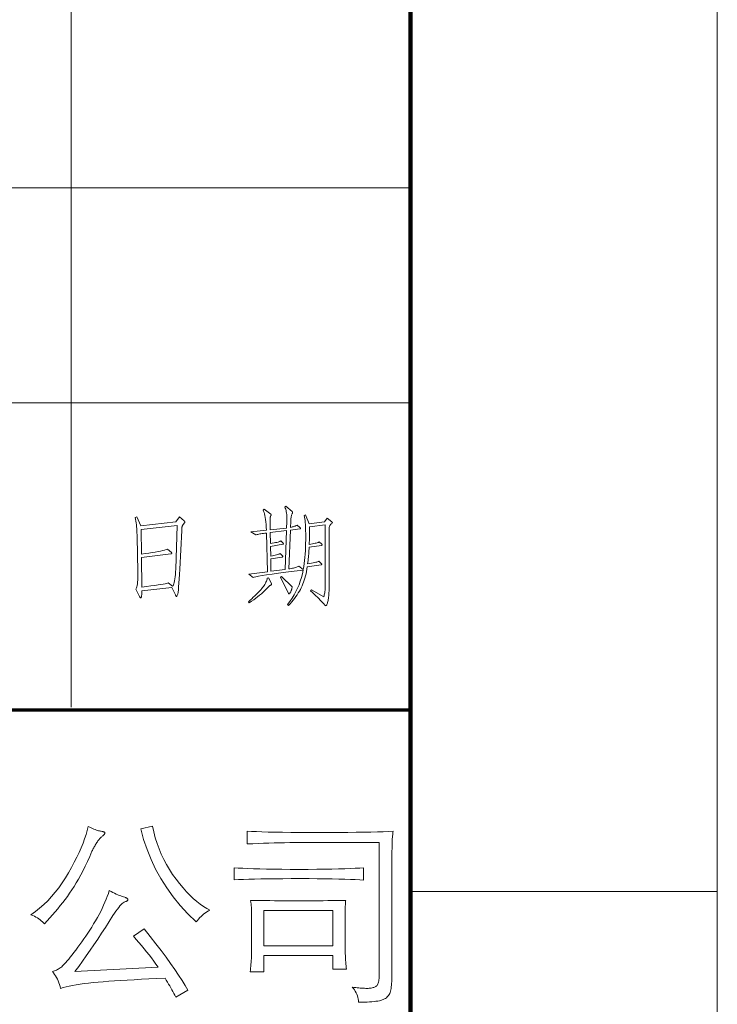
# Model space of a CAD drawing. Extents: x 0 to 1189, y 0 to 841.
# Tile 131 of 135: x 1156 to 1179, y 66 to 98. Entities that reach past the tile are written whole.
import ezdxf

# ---------------------------------------------------------------- set-up
doc = ezdxf.new("R2010")
doc.units = 0

msp = doc.modelspace()

# ---------------------------------------------------------------- linework, layer by layer
at = {"color": 7, "lineweight": 13}
for p, q in [((1179, 10), (1179, 831)), ((1157.953, 821.087), (1157.953, 76.087)), ((1169, 93), (989, 93)), ((1169, 86), (989, 86))]:
    msp.add_line(p, q, dxfattribs=at)
at = {"color": 7, "lineweight": 100}
msp.add_line((1169, 20), (1169, 821), dxfattribs=at)
at = {"color": 5, "lineweight": 70}
msp.add_line((989, 76), (1169, 76), dxfattribs=at)
at = {"color": 7, "lineweight": 13, "ltscale": 0.25}
msp.add_line((1169, 70.083), (1179, 70.083), dxfattribs=at)
at = {"color": 7, "lineweight": 13}
for points in [[(1166.285, 82.242), (1166.441, 82.121), (1166.445, 82.118), (1166.448, 82.115), (1166.45, 82.113), (1166.452, 82.11), (1166.454, 82.108), (1166.456, 82.106), (1166.457, 82.104), (1166.458, 82.102), (1166.458, 82.1), (1166.459, 82.098), (1166.458, 82.096), (1166.458, 82.094), (1166.457, 82.093), (1166.456, 82.091), (1166.455, 82.089), (1166.454, 82.087), (1166.452, 82.085), (1166.45, 82.083), (1166.447, 82.081), (1166.445, 82.079), (1166.428, 82.064), (1166.412, 82.049), (1166.399, 82.034), (1166.387, 82.019), (1166.377, 82.003), (1166.369, 81.988), (1166.363, 81.972), (1166.358, 81.956), (1166.355, 81.939), (1166.355, 81.923), (1166.355, 80.056), (1166.354, 79.991), (1166.353, 79.93), (1166.351, 79.872), (1166.349, 79.817), (1166.345, 79.765), (1166.342, 79.717), (1166.337, 79.673), (1166.331, 79.631), (1166.325, 79.593), (1166.318, 79.559), (1166.311, 79.527), (1166.304, 79.499), (1166.296, 79.475), (1166.289, 79.453), (1166.281, 79.435), (1166.274, 79.42), (1166.266, 79.409), (1166.259, 79.4), (1166.251, 79.395), (1166.244, 79.394), (1166.241, 79.394), (1166.238, 79.395), (1166.235, 79.395), (1166.233, 79.397), (1166.23, 79.398), (1166.227, 79.4), (1166.224, 79.402), (1166.221, 79.405), (1166.219, 79.408), (1166.216, 79.411), (1166.182, 79.45), (1166.145, 79.491), (1166.105, 79.533), (1166.063, 79.577), (1166.018, 79.623), (1165.97, 79.67), (1165.92, 79.719), (1165.866, 79.77), (1165.81, 79.822), (1165.751, 79.876), (1165.779, 79.911), (1166.181, 79.685), (1166.19, 79.712), (1166.197, 79.743), (1166.204, 79.776), (1166.21, 79.812), (1166.215, 79.852), (1166.219, 79.894), (1166.222, 79.94), (1166.224, 79.988), (1166.226, 80.04), (1166.226, 80.095), (1166.226, 82.023), (1165.716, 81.961), (1165.717, 81.909), (1165.717, 81.856), (1165.717, 81.802), (1165.716, 81.746), (1165.715, 81.689), (1165.714, 81.632), (1165.713, 81.573), (1165.711, 81.512), (1165.708, 81.451), (1165.706, 81.389), (1165.762, 81.398), (1165.813, 81.407), (1165.859, 81.416), (1165.9, 81.425), (1165.935, 81.434), (1165.965, 81.442), (1165.99, 81.45), (1166.009, 81.457), (1166.023, 81.465), (1166.032, 81.472), (1166.112, 81.399), (1166.115, 81.396), (1166.118, 81.392), (1166.121, 81.389), (1166.123, 81.386), (1166.125, 81.383), (1166.126, 81.381), (1166.128, 81.378), (1166.128, 81.376), (1166.129, 81.373), (1166.129, 81.371), (1166.129, 81.369), (1166.128, 81.367), (1166.127, 81.366), (1166.125, 81.364), (1166.123, 81.363), (1166.12, 81.361), (1166.117, 81.36), (1166.114, 81.359), (1166.109, 81.358), (1166.105, 81.357), (1165.702, 81.295), (1165.699, 81.24), (1165.696, 81.186), (1165.692, 81.131), (1165.688, 81.077), (1165.683, 81.023), (1165.678, 80.97), (1165.673, 80.916), (1165.667, 80.863), (1165.661, 80.81), (1165.654, 80.757), (1165.719, 80.768), (1165.777, 80.778), (1165.829, 80.788), (1165.875, 80.797), (1165.915, 80.806), (1165.948, 80.814), (1165.975, 80.821), (1165.996, 80.828), (1166.01, 80.835), (1166.018, 80.84), (1166.101, 80.761), (1166.105, 80.758), (1166.108, 80.755), (1166.11, 80.753), (1166.112, 80.75), (1166.114, 80.748), (1166.116, 80.746), (1166.117, 80.744), (1166.118, 80.742), (1166.119, 80.74), (1166.119, 80.738), (1166.118, 80.736), (1166.118, 80.735), (1166.117, 80.733), (1166.115, 80.732), (1166.113, 80.731), (1166.11, 80.73), (1166.107, 80.728), (1166.103, 80.728), (1166.099, 80.727), (1166.094, 80.726), (1165.643, 80.663), (1165.631, 80.585), (1165.617, 80.51), (1165.601, 80.436), (1165.583, 80.364), (1165.565, 80.295), (1165.544, 80.228), (1165.522, 80.163), (1165.498, 80.1), (1165.473, 80.039), (1165.446, 79.98), (1165.417, 79.922), (1165.385, 79.865), (1165.35, 79.807), (1165.313, 79.749), (1165.273, 79.691), (1165.23, 79.633), (1165.185, 79.575), (1165.137, 79.517), (1165.086, 79.459), (1165.033, 79.401), (1164.998, 79.435), (1165.074, 79.535), (1165.145, 79.638), (1165.21, 79.743), (1165.27, 79.851), (1165.323, 79.961), (1165.372, 80.074), (1165.414, 80.19), (1165.451, 80.308), (1165.482, 80.429), (1165.508, 80.552), (1165.21, 80.516), (1164.941, 80.482), (1164.703, 80.451), (1164.495, 80.423), (1164.317, 80.397), (1164.17, 80.375), (1164.052, 80.355), (1163.965, 80.338), (1163.908, 80.324), (1163.881, 80.313), (1163.742, 80.424), (1164.346, 80.5), (1164.311, 81.76), (1164.262, 81.753), (1164.215, 81.747), (1164.172, 81.741), (1164.132, 81.735), (1164.095, 81.729), (1164.062, 81.722), (1164.032, 81.716), (1164.005, 81.71), (1163.981, 81.704), (1163.961, 81.697), (1163.801, 81.801), (1164.311, 81.853), (1164.307, 81.95), (1164.301, 82.039), (1164.294, 82.122), (1164.285, 82.198), (1164.275, 82.266), (1164.263, 82.328), (1164.25, 82.383), (1164.235, 82.431), (1164.218, 82.472), (1164.2, 82.506), (1164.232, 82.537), (1164.45, 82.374), (1164.453, 82.371), (1164.456, 82.368), (1164.459, 82.366), (1164.461, 82.363), (1164.463, 82.36), (1164.465, 82.358), (1164.466, 82.355), (1164.467, 82.353), (1164.467, 82.35), (1164.467, 82.348), (1164.467, 82.345), (1164.467, 82.343), (1164.466, 82.34), (1164.464, 82.337), (1164.463, 82.333), (1164.461, 82.33), (1164.458, 82.326), (1164.455, 82.323), (1164.452, 82.319), (1164.448, 82.315), (1164.445, 82.31), (1164.442, 82.302), (1164.439, 82.292), (1164.436, 82.281), (1164.434, 82.267), (1164.432, 82.25), (1164.431, 82.232), (1164.43, 82.212), (1164.429, 82.189), (1164.429, 82.164), (1164.429, 82.137), (1164.429, 82.11), (1164.43, 82.083), (1164.43, 82.054), (1164.43, 82.025), (1164.431, 81.995), (1164.431, 81.964), (1164.432, 81.932), (1164.432, 81.9), (1164.433, 81.867), (1164.967, 81.923), (1164.974, 82.127), (1164.976, 82.191), (1164.976, 82.251), (1164.974, 82.307), (1164.971, 82.361), (1164.965, 82.41), (1164.958, 82.456), (1164.949, 82.499), (1164.938, 82.538), (1164.926, 82.574), (1164.911, 82.606), (1164.943, 82.637), (1165.151, 82.457), (1165.153, 82.454), (1165.156, 82.452), (1165.158, 82.449), (1165.16, 82.446), (1165.161, 82.444), (1165.162, 82.441), (1165.163, 82.438), (1165.164, 82.436), (1165.165, 82.433), (1165.165, 82.431), (1165.165, 82.428), (1165.164, 82.426), (1165.164, 82.423), (1165.163, 82.42), (1165.162, 82.417), (1165.161, 82.413), (1165.16, 82.41), (1165.158, 82.406), (1165.156, 82.402), (1165.154, 82.398), (1165.146, 82.383), (1165.138, 82.365), (1165.131, 82.345), (1165.124, 82.322), (1165.119, 82.297), (1165.114, 82.269), (1165.11, 82.238), (1165.107, 82.205), (1165.104, 82.169), (1165.102, 82.131), (1165.095, 81.944), (1165.124, 81.951), (1165.151, 81.958), (1165.177, 81.965), (1165.201, 81.972), (1165.223, 81.979), (1165.243, 81.986), (1165.262, 81.994), (1165.278, 82.001), (1165.294, 82.009), (1165.307, 82.016), (1165.401, 81.94), (1165.405, 81.936), (1165.409, 81.932), (1165.413, 81.928), (1165.416, 81.925), (1165.419, 81.921), (1165.421, 81.918), (1165.423, 81.915), (1165.424, 81.912), (1165.425, 81.91), (1165.425, 81.907), (1165.425, 81.905), (1165.424, 81.903), (1165.422, 81.901), (1165.42, 81.899), (1165.418, 81.897), (1165.415, 81.896), (1165.411, 81.894), (1165.407, 81.893), (1165.402, 81.892), (1165.397, 81.892), (1165.092, 81.853), (1165.036, 80.591), (1165.078, 80.597), (1165.118, 80.604), (1165.156, 80.612), (1165.192, 80.621), (1165.226, 80.63), (1165.258, 80.639), (1165.288, 80.65), (1165.316, 80.661), (1165.342, 80.672), (1165.366, 80.684), (1165.512, 80.573), (1165.527, 80.666), (1165.54, 80.763), (1165.552, 80.863), (1165.563, 80.967), (1165.571, 81.075), (1165.579, 81.186), (1165.584, 81.301), (1165.588, 81.42), (1165.591, 81.543), (1165.591, 81.67), (1165.591, 81.75), (1165.589, 81.827), (1165.587, 81.901), (1165.584, 81.972), (1165.579, 82.04), (1165.574, 82.105), (1165.568, 82.166), (1165.56, 82.225), (1165.552, 82.28), (1165.543, 82.332), (1165.588, 82.349), (1165.706, 82.055), (1166.198, 82.121)], [(1161.484, 82.284), (1161.626, 82.155), (1161.631, 82.15), (1161.636, 82.146), (1161.64, 82.142), (1161.644, 82.137), (1161.647, 82.134), (1161.65, 82.13), (1161.651, 82.126), (1161.653, 82.123), (1161.654, 82.12), (1161.654, 82.117), (1161.654, 82.114), (1161.653, 82.11), (1161.651, 82.106), (1161.648, 82.102), (1161.645, 82.096), (1161.641, 82.09), (1161.636, 82.084), (1161.631, 82.077), (1161.625, 82.07), (1161.618, 82.062), (1161.61, 82.053), (1161.604, 82.045), (1161.598, 82.037), (1161.592, 82.029), (1161.587, 82.02), (1161.582, 82.012), (1161.578, 82.004), (1161.574, 81.996), (1161.57, 81.988), (1161.567, 81.98), (1161.565, 81.971), (1161.562, 81.962), (1161.56, 81.951), (1161.558, 81.939), (1161.556, 81.926), (1161.554, 81.912), (1161.553, 81.896), (1161.552, 81.88), (1161.551, 81.862), (1161.55, 81.843), (1161.487, 80.584), (1161.479, 80.414), (1161.47, 80.263), (1161.461, 80.129), (1161.451, 80.013), (1161.441, 79.915), (1161.43, 79.835), (1161.419, 79.772), (1161.408, 79.728), (1161.396, 79.701), (1161.383, 79.692), (1161.38, 79.693), (1161.377, 79.694), (1161.374, 79.697), (1161.371, 79.7), (1161.367, 79.705), (1161.363, 79.711), (1161.359, 79.718), (1161.354, 79.725), (1161.35, 79.734), (1161.345, 79.744), (1161.227, 79.987), (1160.252, 79.879), (1160.252, 79.853), (1160.252, 79.828), (1160.251, 79.804), (1160.25, 79.783), (1160.249, 79.763), (1160.248, 79.745), (1160.246, 79.729), (1160.244, 79.715), (1160.241, 79.703), (1160.239, 79.692), (1160.236, 79.683), (1160.233, 79.675), (1160.23, 79.667), (1160.228, 79.661), (1160.225, 79.656), (1160.223, 79.651), (1160.22, 79.648), (1160.218, 79.646), (1160.215, 79.644), (1160.213, 79.644), (1160.21, 79.644), (1160.207, 79.646), (1160.204, 79.648), (1160.2, 79.652), (1160.197, 79.657), (1160.192, 79.662), (1160.188, 79.669), (1160.183, 79.677), (1160.178, 79.686), (1160.173, 79.696), (1160.051, 79.932), (1160.066, 79.949), (1160.078, 79.975), (1160.089, 80.01), (1160.099, 80.053), (1160.106, 80.105), (1160.112, 80.165), (1160.116, 80.235), (1160.118, 80.312), (1160.118, 80.399), (1160.117, 80.494), (1160.096, 81.631), (1160.096, 81.701), (1160.094, 81.77), (1160.091, 81.837), (1160.086, 81.903), (1160.081, 81.967), (1160.074, 82.03), (1160.066, 82.091), (1160.056, 82.151), (1160.046, 82.209), (1160.034, 82.266), (1160.093, 82.287), (1160.214, 81.992), (1161.359, 82.127)], [(1161.408, 82.003), (1160.228, 81.871), (1160.239, 81.076), (1160.365, 81.092), (1160.483, 81.108), (1160.591, 81.124), (1160.69, 81.14), (1160.78, 81.156), (1160.861, 81.172), (1160.932, 81.188), (1160.995, 81.204), (1161.048, 81.22), (1161.092, 81.236), (1161.213, 81.128), (1161.217, 81.125), (1161.22, 81.122), (1161.222, 81.118), (1161.224, 81.115), (1161.226, 81.112), (1161.228, 81.109), (1161.229, 81.107), (1161.23, 81.104), (1161.231, 81.101), (1161.231, 81.099), (1161.23, 81.097), (1161.229, 81.094), (1161.228, 81.092), (1161.225, 81.091), (1161.222, 81.089), (1161.218, 81.087), (1161.214, 81.086), (1161.209, 81.085), (1161.203, 81.084), (1161.196, 81.083), (1160.239, 80.962), (1160.252, 80.001), (1160.407, 80.019), (1160.546, 80.036), (1160.67, 80.052), (1160.779, 80.068), (1160.872, 80.082), (1160.949, 80.095), (1161.012, 80.107), (1161.058, 80.117), (1161.09, 80.127), (1161.106, 80.136), (1161.252, 80.025), (1161.268, 80.045), (1161.283, 80.072), (1161.297, 80.108), (1161.31, 80.151), (1161.321, 80.203), (1161.331, 80.263), (1161.339, 80.331), (1161.346, 80.407), (1161.351, 80.491), (1161.356, 80.584)], [(1164.964, 81.84), (1164.433, 81.777), (1164.44, 81.42), (1164.502, 81.429), (1164.559, 81.439), (1164.608, 81.448), (1164.652, 81.457), (1164.689, 81.466), (1164.719, 81.474), (1164.743, 81.483), (1164.76, 81.491), (1164.772, 81.499), (1164.776, 81.506), (1164.853, 81.434), (1164.855, 81.431), (1164.858, 81.428), (1164.86, 81.426), (1164.861, 81.423), (1164.863, 81.421), (1164.864, 81.418), (1164.865, 81.416), (1164.866, 81.414), (1164.866, 81.411), (1164.866, 81.409), (1164.866, 81.407), (1164.866, 81.405), (1164.865, 81.404), (1164.864, 81.402), (1164.862, 81.401), (1164.86, 81.399), (1164.858, 81.398), (1164.855, 81.397), (1164.852, 81.396), (1164.849, 81.395), (1164.443, 81.326), (1164.45, 81.01), (1164.505, 81.022), (1164.555, 81.033), (1164.599, 81.043), (1164.638, 81.052), (1164.672, 81.061), (1164.701, 81.069), (1164.724, 81.076), (1164.742, 81.083), (1164.755, 81.088), (1164.762, 81.094), (1164.835, 81.017), (1164.838, 81.014), (1164.84, 81.011), (1164.842, 81.008), (1164.844, 81.005), (1164.846, 81.002), (1164.847, 81), (1164.848, 80.997), (1164.849, 80.995), (1164.849, 80.993), (1164.849, 80.991), (1164.849, 80.99), (1164.848, 80.988), (1164.847, 80.987), (1164.846, 80.985), (1164.844, 80.984), (1164.842, 80.983), (1164.839, 80.982), (1164.836, 80.981), (1164.832, 80.98), (1164.828, 80.979), (1164.45, 80.92), (1164.457, 80.514), (1164.918, 80.573)], [(1164.471, 80.115), (1164.472, 80.113), (1164.473, 80.11), (1164.474, 80.107), (1164.475, 80.105), (1164.476, 80.102), (1164.477, 80.099), (1164.477, 80.097), (1164.478, 80.094), (1164.478, 80.092), (1164.478, 80.089), (1164.478, 80.087), (1164.476, 80.084), (1164.475, 80.082), (1164.472, 80.079), (1164.469, 80.076), (1164.465, 80.073), (1164.461, 80.07), (1164.456, 80.067), (1164.45, 80.063), (1164.443, 80.06), (1164.436, 80.056), (1164.428, 80.051), (1164.42, 80.046), (1164.412, 80.04), (1164.403, 80.033), (1164.394, 80.025), (1164.384, 80.017), (1164.374, 80.008), (1164.364, 79.998), (1164.353, 79.987), (1164.305, 79.936), (1164.255, 79.885), (1164.201, 79.835), (1164.145, 79.784), (1164.087, 79.735), (1164.025, 79.685), (1163.961, 79.636), (1163.895, 79.587), (1163.825, 79.539), (1163.753, 79.491), (1163.725, 79.522), (1163.78, 79.572), (1163.832, 79.62), (1163.882, 79.667), (1163.929, 79.712), (1163.974, 79.756), (1164.015, 79.798), (1164.055, 79.838), (1164.091, 79.877), (1164.125, 79.915), (1164.157, 79.951), (1164.186, 79.986), (1164.213, 80.02), (1164.237, 80.055), (1164.259, 80.089), (1164.278, 80.123), (1164.295, 80.156), (1164.31, 80.19), (1164.322, 80.223), (1164.332, 80.256), (1164.339, 80.289), (1164.377, 80.303)], [(1165.151, 80.004), (1165.147, 79.987), (1165.143, 79.969), (1165.139, 79.952), (1165.135, 79.936), (1165.13, 79.919), (1165.124, 79.904), (1165.119, 79.888), (1165.113, 79.873), (1165.107, 79.859), (1165.101, 79.845), (1165.094, 79.832), (1165.088, 79.82), (1165.082, 79.809), (1165.077, 79.8), (1165.072, 79.793), (1165.067, 79.787), (1165.063, 79.782), (1165.059, 79.778), (1165.055, 79.776), (1165.052, 79.775), (1165.049, 79.776), (1165.046, 79.776), (1165.043, 79.777), (1165.041, 79.778), (1165.039, 79.78), (1165.036, 79.782), (1165.034, 79.784), (1165.033, 79.787), (1165.031, 79.789), (1165.029, 79.793), (1164.769, 80.324), (1164.804, 80.348)], [(1158.503, 72.202), (1158.553, 72.177), (1158.601, 72.154), (1158.646, 72.134), (1158.69, 72.115), (1158.731, 72.099), (1158.77, 72.085), (1158.806, 72.073), (1158.841, 72.064), (1158.873, 72.057), (1158.903, 72.052), (1158.93, 72.047), (1158.955, 72.043), (1158.976, 72.038), (1158.995, 72.032), (1159.011, 72.026), (1159.024, 72.02), (1159.034, 72.013), (1159.041, 72.005), (1159.046, 71.998), (1159.047, 71.989), (1159.046, 71.981), (1159.044, 71.971), (1159.04, 71.962), (1159.034, 71.951), (1159.026, 71.941), (1159.016, 71.93), (1159.005, 71.918), (1158.993, 71.906), (1158.978, 71.894), (1158.962, 71.881), (1158.945, 71.867), (1158.927, 71.852), (1158.91, 71.835), (1158.893, 71.817), (1158.875, 71.797), (1158.857, 71.776), (1158.839, 71.754), (1158.821, 71.73), (1158.803, 71.705), (1158.785, 71.678), (1158.767, 71.65), (1158.749, 71.622), (1158.732, 71.594), (1158.716, 71.566), (1158.699, 71.538), (1158.684, 71.51), (1158.669, 71.482), (1158.655, 71.453), (1158.641, 71.424), (1158.627, 71.396), (1158.554, 71.227), (1158.481, 71.066), (1158.408, 70.912), (1158.335, 70.764), (1158.262, 70.624), (1158.189, 70.491), (1158.116, 70.365), (1158.044, 70.245), (1157.971, 70.133), (1157.899, 70.028), (1157.826, 69.926), (1157.751, 69.825), (1157.674, 69.724), (1157.595, 69.624), (1157.514, 69.524), (1157.431, 69.424), (1157.346, 69.324), (1157.259, 69.225), (1157.17, 69.126), (1157.079, 69.028), (1157.048, 69.063), (1157.013, 69.096), (1156.976, 69.129), (1156.937, 69.161), (1156.894, 69.192), (1156.849, 69.221), (1156.801, 69.25), (1156.75, 69.277), (1156.696, 69.304), (1156.64, 69.329), (1156.783, 69.432), (1156.922, 69.542), (1157.056, 69.659), (1157.186, 69.784), (1157.311, 69.917), (1157.431, 70.058), (1157.547, 70.206), (1157.658, 70.362), (1157.764, 70.526), (1157.866, 70.697), (1157.963, 70.87), (1158.051, 71.037), (1158.133, 71.2), (1158.208, 71.358), (1158.275, 71.511), (1158.335, 71.659), (1158.388, 71.803), (1158.433, 71.941), (1158.472, 72.074)], [(1162.471, 69.48), (1162.42, 69.452), (1162.37, 69.421), (1162.321, 69.388), (1162.274, 69.352), (1162.229, 69.315), (1162.185, 69.275), (1162.142, 69.233), (1162.102, 69.188), (1162.063, 69.142), (1162.025, 69.093), (1161.755, 69.359), (1161.504, 69.632), (1161.273, 69.914), (1161.063, 70.205), (1160.872, 70.504), (1160.702, 70.811), (1160.552, 71.126), (1160.422, 71.45), (1160.311, 71.783), (1160.221, 72.124), (1160.595, 72.216), (1160.638, 72.024), (1160.689, 71.836), (1160.747, 71.652), (1160.813, 71.473), (1160.886, 71.298), (1160.967, 71.127), (1161.056, 70.961), (1161.151, 70.799), (1161.255, 70.641), (1161.366, 70.487), (1161.48, 70.341), (1161.594, 70.204), (1161.707, 70.078), (1161.818, 69.962), (1161.929, 69.857), (1162.039, 69.761), (1162.149, 69.676), (1162.257, 69.6), (1162.365, 69.535)], [(1168.44, 72.045), (1168.432, 72.009), (1168.424, 71.952), (1168.417, 71.875), (1168.411, 71.777), (1168.406, 71.66), (1168.402, 71.522), (1168.399, 71.363), (1168.396, 71.184), (1168.395, 70.985), (1168.395, 70.766), (1168.395, 67.296), (1168.394, 67.223), (1168.392, 67.155), (1168.388, 67.091), (1168.384, 67.031), (1168.377, 66.975), (1168.37, 66.924), (1168.361, 66.877), (1168.35, 66.834), (1168.339, 66.796), (1168.326, 66.761), (1168.31, 66.73), (1168.292, 66.701), (1168.271, 66.674), (1168.246, 66.648), (1168.219, 66.625), (1168.189, 66.604), (1168.155, 66.585), (1168.119, 66.567), (1168.079, 66.552), (1168.037, 66.538), (1167.99, 66.526), (1167.938, 66.516), (1167.88, 66.507), (1167.816, 66.498), (1167.746, 66.492), (1167.671, 66.486), (1167.59, 66.482), (1167.503, 66.478), (1167.41, 66.477), (1167.312, 66.476), (1167.308, 66.53), (1167.3, 66.584), (1167.288, 66.636), (1167.273, 66.687), (1167.255, 66.737), (1167.233, 66.785), (1167.207, 66.833), (1167.178, 66.879), (1167.145, 66.924), (1167.109, 66.968), (1167.164, 66.96), (1167.218, 66.954), (1167.27, 66.948), (1167.32, 66.943), (1167.369, 66.938), (1167.416, 66.935), (1167.46, 66.932), (1167.504, 66.93), (1167.545, 66.929), (1167.584, 66.929), (1167.622, 66.929), (1167.658, 66.931), (1167.692, 66.934), (1167.725, 66.939), (1167.755, 66.945), (1167.784, 66.952), (1167.81, 66.961), (1167.835, 66.971), (1167.858, 66.982), (1167.88, 66.994), (1167.899, 67.009), (1167.916, 67.027), (1167.932, 67.049), (1167.945, 67.074), (1167.956, 67.102), (1167.965, 67.134), (1167.972, 67.17), (1167.977, 67.208), (1167.98, 67.25), (1167.981, 67.296), (1167.981, 71.678), (1165.397, 71.678), (1165.233, 71.677), (1165.068, 71.676), (1164.901, 71.674), (1164.732, 71.67), (1164.562, 71.666), (1164.39, 71.661), (1164.216, 71.655), (1164.041, 71.648), (1163.864, 71.641), (1163.685, 71.632), (1163.685, 72.052), (1163.824, 72.043), (1163.984, 72.035), (1164.166, 72.028), (1164.369, 72.022), (1164.593, 72.017), (1164.838, 72.013), (1165.104, 72.01), (1165.391, 72.008), (1165.7, 72.006), (1166.03, 72.006), (1166.36, 72.006), (1166.671, 72.007), (1166.962, 72.009), (1167.233, 72.012), (1167.484, 72.016), (1167.715, 72.02), (1167.926, 72.025), (1168.117, 72.031), (1168.289, 72.038)], [(1167.476, 70.451), (1167.35, 70.461), (1167.207, 70.47), (1167.045, 70.478), (1166.865, 70.485), (1166.668, 70.49), (1166.452, 70.495), (1166.219, 70.499), (1165.967, 70.501), (1165.698, 70.503), (1165.41, 70.504), (1165.122, 70.503), (1164.85, 70.502), (1164.594, 70.5), (1164.355, 70.497), (1164.132, 70.494), (1163.926, 70.489), (1163.736, 70.484), (1163.563, 70.478), (1163.406, 70.472), (1163.265, 70.464), (1163.265, 70.858), (1163.395, 70.848), (1163.543, 70.839), (1163.709, 70.831), (1163.893, 70.824), (1164.096, 70.818), (1164.316, 70.814), (1164.555, 70.81), (1164.812, 70.807), (1165.087, 70.806), (1165.38, 70.805), (1165.674, 70.806), (1165.948, 70.807), (1166.204, 70.81), (1166.442, 70.814), (1166.66, 70.818), (1166.861, 70.824), (1167.042, 70.831), (1167.206, 70.839), (1167.35, 70.848), (1167.476, 70.858)], [(1161.009, 67.263), (1160.74, 67.25), (1160.483, 67.237), (1160.236, 67.224), (1160.001, 67.211), (1159.778, 67.198), (1159.565, 67.184), (1159.364, 67.171), (1159.174, 67.158), (1158.995, 67.145), (1158.827, 67.132), (1158.669, 67.118), (1158.519, 67.103), (1158.377, 67.086), (1158.243, 67.068), (1158.117, 67.048), (1157.998, 67.027), (1157.888, 67.005), (1157.785, 66.981), (1157.691, 66.955), (1157.604, 66.929), (1157.587, 66.992), (1157.568, 67.053), (1157.547, 67.113), (1157.524, 67.171), (1157.499, 67.227), (1157.472, 67.281), (1157.442, 67.334), (1157.411, 67.384), (1157.377, 67.433), (1157.342, 67.48), (1157.375, 67.489), (1157.408, 67.5), (1157.44, 67.513), (1157.471, 67.526), (1157.502, 67.541), (1157.531, 67.557), (1157.56, 67.574), (1157.587, 67.593), (1157.614, 67.613), (1157.64, 67.634), (1157.668, 67.659), (1157.7, 67.69), (1157.735, 67.728), (1157.776, 67.773), (1157.82, 67.824), (1157.868, 67.882), (1157.92, 67.946), (1157.977, 68.017), (1158.038, 68.094), (1158.103, 68.178), (1158.169, 68.266), (1158.235, 68.356), (1158.301, 68.447), (1158.365, 68.54), (1158.43, 68.634), (1158.493, 68.73), (1158.557, 68.827), (1158.619, 68.926), (1158.681, 69.027), (1158.742, 69.129), (1158.802, 69.232), (1158.858, 69.334), (1158.911, 69.434), (1158.96, 69.534), (1159.007, 69.634), (1159.05, 69.732), (1159.09, 69.829), (1159.127, 69.926), (1159.161, 70.022), (1159.192, 70.117), (1159.25, 70.085), (1159.306, 70.055), (1159.361, 70.028), (1159.414, 70.002), (1159.465, 69.979), (1159.515, 69.958), (1159.563, 69.938), (1159.609, 69.921), (1159.654, 69.906), (1159.697, 69.894), (1159.715, 69.887), (1159.732, 69.88), (1159.747, 69.873), (1159.76, 69.866), (1159.77, 69.858), (1159.779, 69.851), (1159.786, 69.843), (1159.791, 69.835), (1159.794, 69.826), (1159.795, 69.818), (1159.794, 69.81), (1159.791, 69.802), (1159.787, 69.794), (1159.78, 69.787), (1159.772, 69.78), (1159.762, 69.773), (1159.75, 69.766), (1159.736, 69.76), (1159.721, 69.755), (1159.703, 69.749), (1159.676, 69.738), (1159.645, 69.718), (1159.613, 69.692), (1159.577, 69.658), (1159.539, 69.616), (1159.499, 69.567), (1159.455, 69.511), (1159.409, 69.447), (1159.361, 69.375), (1159.31, 69.297), (1159.186, 69.102), (1159.063, 68.911), (1158.939, 68.722), (1158.815, 68.536), (1158.691, 68.352), (1158.567, 68.171), (1158.443, 67.993), (1158.319, 67.817), (1158.194, 67.644), (1158.07, 67.473), (1160.779, 67.617), (1160.709, 67.717), (1160.638, 67.817), (1160.564, 67.918), (1160.487, 68.018), (1160.408, 68.119), (1160.327, 68.22), (1160.244, 68.322), (1160.158, 68.423), (1160.069, 68.525), (1159.979, 68.628), (1160.326, 68.864), (1160.522, 68.618), (1160.707, 68.383), (1160.879, 68.158), (1161.039, 67.943), (1161.187, 67.739), (1161.324, 67.544), (1161.448, 67.36), (1161.561, 67.187), (1161.661, 67.023), (1161.75, 66.87), (1161.356, 66.647), (1161.327, 66.705), (1161.296, 66.764), (1161.264, 66.823), (1161.231, 66.884), (1161.197, 66.945), (1161.162, 67.007), (1161.125, 67.07), (1161.087, 67.133), (1161.049, 67.198)], [(1164.229, 68.004), (1164.229, 67.466), (1163.783, 67.466), (1163.791, 67.529), (1163.797, 67.592), (1163.803, 67.654), (1163.808, 67.715), (1163.813, 67.776), (1163.816, 67.837), (1163.819, 67.898), (1163.821, 67.958), (1163.822, 68.017), (1163.823, 68.076), (1163.823, 69.441), (1163.822, 69.489), (1163.821, 69.535), (1163.82, 69.577), (1163.817, 69.617), (1163.814, 69.654), (1163.811, 69.688), (1163.807, 69.719), (1163.802, 69.747), (1163.796, 69.773), (1163.79, 69.795), (1163.946, 69.793), (1164.103, 69.79), (1164.26, 69.788), (1164.418, 69.787), (1164.576, 69.785), (1164.735, 69.784), (1164.894, 69.783), (1165.053, 69.783), (1165.213, 69.782), (1165.374, 69.782), (1165.534, 69.782), (1165.692, 69.783), (1165.849, 69.783), (1166.004, 69.784), (1166.157, 69.785), (1166.309, 69.787), (1166.459, 69.788), (1166.607, 69.79), (1166.754, 69.793), (1166.899, 69.795), (1166.895, 69.786), (1166.892, 69.77), (1166.889, 69.749), (1166.886, 69.723), (1166.884, 69.69), (1166.882, 69.652), (1166.881, 69.608), (1166.88, 69.558), (1166.88, 69.502), (1166.879, 69.441), (1166.879, 68.24), (1166.88, 68.152), (1166.881, 68.068), (1166.883, 67.989), (1166.886, 67.914), (1166.889, 67.844), (1166.893, 67.778), (1166.899, 67.716), (1166.905, 67.659), (1166.911, 67.606), (1166.919, 67.558), (1166.479, 67.558), (1166.479, 68.004)], [(1166.479, 68.313), (1166.479, 69.467), (1164.229, 69.467), (1164.229, 68.313)]]:
    msp.add_lwpolyline(points, close=True, dxfattribs=at)

doc.saveas('drawing.dxf')
